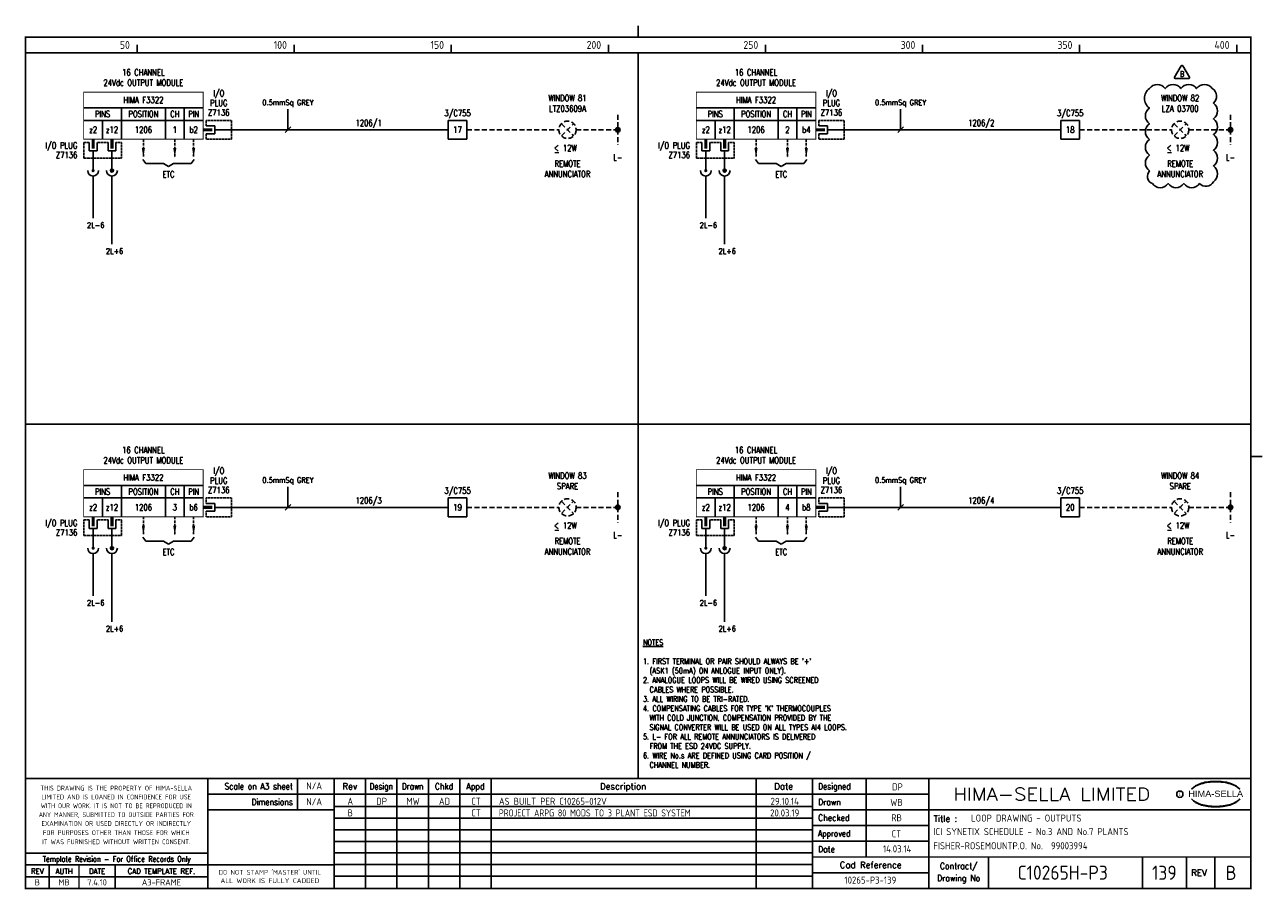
# Model space of a CAD drawing. Extents: x 14 to 408, y 0 to 275.
import ezdxf
from ezdxf.enums import TextEntityAlignment as Align

# ---------------------------------------------------------------- set-up
doc = ezdxf.new("R2010")
doc.units = 0
doc.header["$LTSCALE"] = 0.25
doc.header["$MEASUREMENT"] = 0
doc.linetypes.add('HIDDEN2', pattern=[4.7625, 3.175, -1.5875])
doc.layers.get('0').update_dxf_attribs({"color": 41, "linetype": 'CONTINUOUS'})
for name, color, linetype in [('00-DRG_FRAME', 12, 'CONTINUOUS'), ('01-DRAW', 7, 'CONTINUOUS'), ('02-TEXT', 2, 'CONTINUOUS'), ('051-TEXT', 2, 'CONTINUOUS'), ('117', 7, 'CONTINUOUS'), ('117-TEXT', 2, 'CONTINUOUS'), ('DIM', 3, 'CONTINUOUS'), ('LAB', 2, 'CONTINUOUS'), ('RACK', 2, 'CONTINUOUS'), ('SLOT', 2, 'CONTINUOUS'), ('SNA', 2, 'CONTINUOUS'), ('TEXT', 2, 'CONTINUOUS'), ('TPOL', 3, 'CONTINUOUS'), ('XR_FUNCTION', 2, 'CONTINUOUS'), ('XR_MAIN', 2, 'CONTINUOUS')]:
    doc.layers.add(name, color=color, linetype=linetype)
doc.styles.add('ARIAL', font='arial.ttf', dxfattribs={"height": 2.5})
doc.styles.add('CROSSREF', font='romans.shx', dxfattribs={"width": 0.8, "height": 2})
doc.styles.add('FUNCTION', font='ROMANS.shx', dxfattribs={"width": 0.8, "height": 2.5})
doc.styles.add('ISO', font='iso.shx')
doc.styles.add('PINS', font='ROMANS.shx', dxfattribs={"width": 0.8, "height": 2.5})
doc.styles.add('RACK', font='ROMANS.shx', dxfattribs={"width": 0.8, "height": 2.5})
doc.styles.add('ROMAND', font='ROMAND')
doc.styles.add('romans', font='romans.shx', dxfattribs={"width": 0.8, "height": 2.5})
doc.styles.add('SLOT', font='romans.shx', dxfattribs={"width": 0.8, "height": 2})
doc.styles.add('SYMBOL', font='ROMANS.shx', dxfattribs={"width": 0.8, "height": 20})

# ---------------------------------------------------------------- blocks, each defined once
blk = doc.blocks.new('A3-REVA')
at = {"layer": '051-TEXT', "style": 'ISO'}
for tag, p in [('DESIGNED', (292.01, 31.7)), ('A', (117.73, 27.28)), ('DES', (127.73, 27.28)), ('DRN', (137.73, 27.28)), ('CHKD', (147.73, 27.28)), ('APPD', (157.73, 27.28)), ('DATE', (256, 27.28)), ('DRAWN', (291.72, 26.77)), ('CHECKED', (291.72, 21.89)), ('APPD', (291.65, 16.79)), ('DATE', (291.92, 11.96))]:
    blk.add_attdef(tag, text='', height=2.25, dxfattribs=at).set_placement(p, align=Align.CENTER)
blk.add_attdef('DESCRIPTION', (165.03, 27.28), '', height=2.25, dxfattribs=at)
blk = doc.blocks.new('A3-TITLE')
at = {"layer": '051-TEXT', "style": 'ISO'}
blk.add_attdef('TITLE_1', (315.46, 21.78), '', height=2.25, dxfattribs=at)
for tag, p in [('DRGNO', (376.96, 3.24)), ('REV.', (398.2, 3.24))]:
    blk.add_attdef(tag, text='', height=4.5, dxfattribs=at).set_placement(p, align=Align.CENTER)
blk = doc.blocks.new('A3-CONTRACT')
at = {"layer": '051-TEXT', "color": 41, "style": 'ISO'}
for tag, height, p in [('SCALE', 2.25, (106.71, 31.82)), ('DIMS', 2.25, (106.71, 26.8)), ('CAD-REF', 2.25, (283.73, 1.84)), ('CONTRACT', 4.5, (344.94, 3.1))]:
    blk.add_attdef(tag, text='', height=height, dxfattribs=at).set_placement(p, align=Align.CENTER)
for tag, p in [('TITLE_2', (303.86, 17.28)), ('TITLE_3', (303.79, 12.78))]:
    blk.add_attdef(tag, p, '', height=2.25, dxfattribs=at)
blk = doc.blocks.new('F3322-01')
for p, q in [((-38, 7), (0, 7)), ((-26, 7), (-26, -3)), ((-12, 7), (-12, -3)), ((-6, 7), (-6, -3)), ((-38, 3), (0, 3)), ((-32, 3), (-32, -3)), ((1, 1.25), (3.75, 1.25)), ((3.75, 1.25), (3.75, -1.25)), ((3.75, 0), (9, 0)), ((3.75, -1.25), (1, -1.25)), ((-36.25, -4), (-36.25, -6.75)), ((-36.25, -6.75), (-33.75, -6.75)), ((-35, -6.75), (-35, -9)), ((-33.75, -6.75), (-33.75, -4)), ((-30.25, -4), (-30.25, -6.75)), ((-30.25, -6.75), (-27.75, -6.75)), ((-29, -6.75), (-29, -9)), ((-27.75, -6.75), (-27.75, -4))]:
    blk.add_line(p, q)
at = {"const_width": 0.3}
blk.add_lwpolyline([(0, -3), (-38, -3), (-38, 12), (0, 12)], close=True, dxfattribs=at)
blk.add_lwpolyline([(3, 0, 1, 1, 0), (0, 0, 0.5, 0.5, 0)], format="xyseb")
at = {"color": 3, "linetype": 'HIDDEN2', "ltscale": 0.4}
for points in [[(1, 1.25), (1, 3), (9, 3), (9, -3), (1, -3), (1, -1.25)], [(-36.25, -4), (-38, -4), (-38, -9), (-26, -9), (-26, -4), (-27.75, -4)], [(-30.25, -4), (-33.75, -4)]]:
    blk.add_lwpolyline(points, dxfattribs=at)
at = {"const_width": 1}
for points in [[(-35, -6), (-35, -3)], [(-29, -6), (-29, -3)]]:
    blk.add_lwpolyline(points, dxfattribs=at)
at = {"layer": 'LAB', "style": 'PINS', "width": 0.8, "flags": 1}
blk.add_attdef('LAB1', text='', height=1.5, dxfattribs=at).set_placement((-41, -1), align=Align.RIGHT)
at = {"layer": 'RACK', "style": 'RACK', "width": 0.8}
blk.add_attdef('SLOT', text='', height=2, dxfattribs=at).set_placement((-19, 0), align=Align.MIDDLE)
at = {"layer": 'SLOT', "style": 'SLOT', "width": 0.8}
blk.add_attdef('ADD1', text='', height=2, dxfattribs=at).set_placement((-9, 0), align=Align.MIDDLE)
at = {"layer": 'SNA', "style": 'SYMBOL', "width": 0.8, "flags": 1}
blk.add_attdef('SNA', text='', height=1.5, dxfattribs=at).set_placement((-41, 5), align=Align.RIGHT)
at = {"layer": 'TEXT', "style": 'romans', "width": 0.8}
for s, p in [('24Vdc OUTPUT MODULE', (-19, 14)), ('16 CHANNEL', (-19, 17.25))]:
    blk.add_text(s, height=2, dxfattribs=at).set_placement(p, align=Align.CENTER)
for s, p in [('I/O', (5, 11.5)), ('HIMA F3322', (-19, 9.5)), ('PLUG', (5, 8.5)), ('PINS', (-32, 5)), ('POSITION', (-19, 5)), ('CH', (-9, 5)), ('PIN', (-3, 5)), ('Z7136', (5, 5.5)), ('z2', (-35, 0)), ('z12', (-29, 0)), ('b2', (-3, 0))]:
    blk.add_text(s, height=2, dxfattribs=at).set_placement(p, align=Align.MIDDLE)
for s, p in [('I/O PLUG', (-40, -5)), ('Z7136', (-40, -8))]:
    blk.add_text(s, height=2, dxfattribs=at).set_placement(p, align=Align.MIDDLE_RIGHT)
at = {"layer": 'TPOL', "color": 2, "style": 'PINS', "width": 0.8}
blk.add_attdef('CN1', text='', height=2, dxfattribs=at).set_placement((-3, 0), align=Align.MIDDLE)
at = {"layer": 'TPOL', "style": 'PINS', "width": 0.8, "flags": 1}
blk.add_attdef('CN2', text='', height=1, dxfattribs=at).set_placement((9, 0), align=Align.MIDDLE_RIGHT)
for tag, p in [('CN3', (-35, -9)), ('CN4', (-29, -9))]:
    blk.add_attdef(tag, text='', height=1, dxfattribs=at).set_placement(p, align=Align.BOTTOM_CENTER)
at = {"layer": 'XR_FUNCTION', "style": 'FUNCTION', "width": 0.8, "flags": 1}
blk.add_attdef('XR_FUNCTION', text='', height=1.5, dxfattribs=at).set_placement((-41, 7), align=Align.RIGHT)
at = {"layer": 'XR_MAIN', "style": 'CROSSREF', "width": 0.8, "flags": 1}
blk.add_attdef('XR_MAIN', text='', height=1.5, dxfattribs=at).set_placement((-41, 1), align=Align.RIGHT)
blk = doc.blocks.new('DOT')
for radius in [0.75, 0.65, 0.55, 0.45, 0.35, 0.25, 0.15, 0.05]:
    blk.add_circle((0, 0), radius)
blk = doc.blocks.new('F3322-02')
for p, q in [((-38, 7), (0, 7)), ((-26, 7), (-26, -3)), ((-12, 7), (-12, -3)), ((-6, 7), (-6, -3)), ((-38, 3), (0, 3)), ((-32, 3), (-32, -3)), ((1, 1.25), (3.75, 1.25)), ((3.75, 1.25), (3.75, -1.25)), ((3.75, 0), (9, 0)), ((3.75, -1.25), (1, -1.25)), ((-36.25, -4), (-36.25, -6.75)), ((-36.25, -6.75), (-33.75, -6.75)), ((-35, -6.75), (-35, -9)), ((-33.75, -6.75), (-33.75, -4)), ((-30.25, -4), (-30.25, -6.75)), ((-30.25, -6.75), (-27.75, -6.75)), ((-29, -6.75), (-29, -9)), ((-27.75, -6.75), (-27.75, -4))]:
    blk.add_line(p, q)
at = {"const_width": 0.3}
blk.add_lwpolyline([(0, -3), (-38, -3), (-38, 12), (0, 12)], close=True, dxfattribs=at)
blk.add_lwpolyline([(3, 0, 1, 1, 0), (0, 0, 0.5, 0.5, 0)], format="xyseb")
at = {"color": 3, "linetype": 'HIDDEN2', "ltscale": 0.4}
for points in [[(1, 1.25), (1, 3), (9, 3), (9, -3), (1, -3), (1, -1.25)], [(-36.25, -4), (-38, -4), (-38, -9), (-26, -9), (-26, -4), (-27.75, -4)], [(-30.25, -4), (-33.75, -4)]]:
    blk.add_lwpolyline(points, dxfattribs=at)
at = {"const_width": 1}
for points in [[(-35, -6), (-35, -3)], [(-29, -6), (-29, -3)]]:
    blk.add_lwpolyline(points, dxfattribs=at)
at = {"layer": 'LAB', "style": 'PINS', "width": 0.8, "flags": 1}
blk.add_attdef('LAB1', text='', height=1.5, dxfattribs=at).set_placement((-41, -1), align=Align.RIGHT)
at = {"layer": 'RACK', "style": 'RACK', "width": 0.8}
blk.add_attdef('SLOT', text='', height=2, dxfattribs=at).set_placement((-19, 0), align=Align.MIDDLE)
at = {"layer": 'SLOT', "style": 'SLOT', "width": 0.8}
blk.add_attdef('ADD1', text='', height=2, dxfattribs=at).set_placement((-9, 0), align=Align.MIDDLE)
at = {"layer": 'SNA', "style": 'SYMBOL', "width": 0.8, "flags": 1}
blk.add_attdef('SNA', text='', height=1.5, dxfattribs=at).set_placement((-41, 5), align=Align.RIGHT)
at = {"layer": 'TEXT', "style": 'romans', "width": 0.8}
for s, p in [('24Vdc OUTPUT MODULE', (-19, 14)), ('16 CHANNEL', (-19, 17.25))]:
    blk.add_text(s, height=2, dxfattribs=at).set_placement(p, align=Align.CENTER)
for s, p in [('I/O', (5, 11.5)), ('HIMA F3322', (-19, 9.5)), ('PLUG', (5, 8.5)), ('PINS', (-32, 5)), ('POSITION', (-19, 5)), ('CH', (-9, 5)), ('PIN', (-3, 5)), ('Z7136', (5, 5.5)), ('z2', (-35, 0)), ('z12', (-29, 0)), ('b4', (-3, 0))]:
    blk.add_text(s, height=2, dxfattribs=at).set_placement(p, align=Align.MIDDLE)
for s, p in [('I/O PLUG', (-40, -5)), ('Z7136', (-40, -8))]:
    blk.add_text(s, height=2, dxfattribs=at).set_placement(p, align=Align.MIDDLE_RIGHT)
at = {"layer": 'TPOL', "color": 2, "style": 'PINS', "width": 0.8}
blk.add_attdef('CN1', text='', height=2, dxfattribs=at).set_placement((-3, 0), align=Align.MIDDLE)
at = {"layer": 'TPOL', "style": 'PINS', "width": 0.8, "flags": 1}
blk.add_attdef('CN2', text='', height=1, dxfattribs=at).set_placement((9, 0), align=Align.MIDDLE_RIGHT)
for tag, p in [('CN3', (-35, -9)), ('CN4', (-29, -9))]:
    blk.add_attdef(tag, text='', height=1, dxfattribs=at).set_placement(p, align=Align.BOTTOM_CENTER)
at = {"layer": 'XR_FUNCTION', "style": 'FUNCTION', "width": 0.8, "flags": 1}
blk.add_attdef('XR_FUNCTION', text='', height=1.5, dxfattribs=at).set_placement((-41, 7), align=Align.RIGHT)
at = {"layer": 'XR_MAIN', "style": 'CROSSREF', "width": 0.8, "flags": 1}
blk.add_attdef('XR_MAIN', text='', height=1.5, dxfattribs=at).set_placement((-41, 1), align=Align.RIGHT)
blk = doc.blocks.new('F3322-03')
for p, q in [((-38, 7), (0, 7)), ((-26, 7), (-26, -3)), ((-12, 7), (-12, -3)), ((-6, 7), (-6, -3)), ((-38, 3), (0, 3)), ((-32, 3), (-32, -3)), ((1, 1.25), (3.75, 1.25)), ((3.75, 1.25), (3.75, -1.25)), ((3.75, 0), (9, 0)), ((3.75, -1.25), (1, -1.25)), ((-36.25, -4), (-36.25, -6.75)), ((-36.25, -6.75), (-33.75, -6.75)), ((-35, -6.75), (-35, -9)), ((-33.75, -6.75), (-33.75, -4)), ((-30.25, -4), (-30.25, -6.75)), ((-30.25, -6.75), (-27.75, -6.75)), ((-29, -6.75), (-29, -9)), ((-27.75, -6.75), (-27.75, -4))]:
    blk.add_line(p, q)
at = {"const_width": 0.3}
blk.add_lwpolyline([(0, -3), (-38, -3), (-38, 12), (0, 12)], close=True, dxfattribs=at)
blk.add_lwpolyline([(3, 0, 1, 1, 0), (0, 0, 0.5, 0.5, 0)], format="xyseb")
at = {"color": 3, "linetype": 'HIDDEN2', "ltscale": 0.4}
for points in [[(1, 1.25), (1, 3), (9, 3), (9, -3), (1, -3), (1, -1.25)], [(-36.25, -4), (-38, -4), (-38, -9), (-26, -9), (-26, -4), (-27.75, -4)], [(-30.25, -4), (-33.75, -4)]]:
    blk.add_lwpolyline(points, dxfattribs=at)
at = {"const_width": 1}
for points in [[(-35, -6), (-35, -3)], [(-29, -6), (-29, -3)]]:
    blk.add_lwpolyline(points, dxfattribs=at)
at = {"layer": 'LAB', "style": 'PINS', "width": 0.8, "flags": 1}
blk.add_attdef('LAB1', text='', height=1.5, dxfattribs=at).set_placement((-41, -1), align=Align.RIGHT)
at = {"layer": 'RACK', "style": 'RACK', "width": 0.8}
blk.add_attdef('SLOT', text='', height=2, dxfattribs=at).set_placement((-19, 0), align=Align.MIDDLE)
at = {"layer": 'SLOT', "style": 'SLOT', "width": 0.8}
blk.add_attdef('ADD1', text='', height=2, dxfattribs=at).set_placement((-9, 0), align=Align.MIDDLE)
at = {"layer": 'SNA', "style": 'SYMBOL', "width": 0.8, "flags": 1}
blk.add_attdef('SNA', text='', height=1.5, dxfattribs=at).set_placement((-41, 5), align=Align.RIGHT)
at = {"layer": 'TEXT', "style": 'romans', "width": 0.8}
for s, p in [('24Vdc OUTPUT MODULE', (-19, 14)), ('16 CHANNEL', (-19, 17.25))]:
    blk.add_text(s, height=2, dxfattribs=at).set_placement(p, align=Align.CENTER)
for s, p in [('I/O', (5, 11.5)), ('HIMA F3322', (-19, 9.5)), ('PLUG', (5, 8.5)), ('PINS', (-32, 5)), ('POSITION', (-19, 5)), ('CH', (-9, 5)), ('PIN', (-3, 5)), ('Z7136', (5, 5.5)), ('z2', (-35, 0)), ('z12', (-29, 0)), ('b6', (-3, 0))]:
    blk.add_text(s, height=2, dxfattribs=at).set_placement(p, align=Align.MIDDLE)
for s, p in [('I/O PLUG', (-40, -5)), ('Z7136', (-40, -8))]:
    blk.add_text(s, height=2, dxfattribs=at).set_placement(p, align=Align.MIDDLE_RIGHT)
at = {"layer": 'TPOL', "color": 2, "style": 'PINS', "width": 0.8}
blk.add_attdef('CN1', text='', height=2, dxfattribs=at).set_placement((-3, 0), align=Align.MIDDLE)
at = {"layer": 'TPOL', "style": 'PINS', "width": 0.8, "flags": 1}
blk.add_attdef('CN2', text='', height=1, dxfattribs=at).set_placement((9, 0), align=Align.MIDDLE_RIGHT)
for tag, p in [('CN3', (-35, -9)), ('CN4', (-29, -9))]:
    blk.add_attdef(tag, text='', height=1, dxfattribs=at).set_placement(p, align=Align.BOTTOM_CENTER)
at = {"layer": 'XR_FUNCTION', "style": 'FUNCTION', "width": 0.8, "flags": 1}
blk.add_attdef('XR_FUNCTION', text='', height=1.5, dxfattribs=at).set_placement((-41, 7), align=Align.RIGHT)
at = {"layer": 'XR_MAIN', "style": 'CROSSREF', "width": 0.8, "flags": 1}
blk.add_attdef('XR_MAIN', text='', height=1.5, dxfattribs=at).set_placement((-41, 1), align=Align.RIGHT)
blk = doc.blocks.new('F3322-04')
for p, q in [((-38, 7), (0, 7)), ((-26, 7), (-26, -3)), ((-12, 7), (-12, -3)), ((-6, 7), (-6, -3)), ((-38, 3), (0, 3)), ((-32, 3), (-32, -3)), ((1, 1.25), (3.75, 1.25)), ((3.75, 1.25), (3.75, -1.25)), ((3.75, 0), (9, 0)), ((3.75, -1.25), (1, -1.25)), ((-36.25, -4), (-36.25, -6.75)), ((-36.25, -6.75), (-33.75, -6.75)), ((-35, -6.75), (-35, -9)), ((-33.75, -6.75), (-33.75, -4)), ((-30.25, -4), (-30.25, -6.75)), ((-30.25, -6.75), (-27.75, -6.75)), ((-29, -6.75), (-29, -9)), ((-27.75, -6.75), (-27.75, -4))]:
    blk.add_line(p, q)
at = {"const_width": 0.3}
blk.add_lwpolyline([(0, -3), (-38, -3), (-38, 12), (0, 12)], close=True, dxfattribs=at)
blk.add_lwpolyline([(3, 0, 1, 1, 0), (0, 0, 0.5, 0.5, 0)], format="xyseb")
at = {"color": 3, "linetype": 'HIDDEN2', "ltscale": 0.4}
for points in [[(1, 1.25), (1, 3), (9, 3), (9, -3), (1, -3), (1, -1.25)], [(-36.25, -4), (-38, -4), (-38, -9), (-26, -9), (-26, -4), (-27.75, -4)], [(-30.25, -4), (-33.75, -4)]]:
    blk.add_lwpolyline(points, dxfattribs=at)
at = {"const_width": 1}
for points in [[(-35, -6), (-35, -3)], [(-29, -6), (-29, -3)]]:
    blk.add_lwpolyline(points, dxfattribs=at)
at = {"layer": 'LAB', "style": 'PINS', "width": 0.8, "flags": 1}
blk.add_attdef('LAB1', text='', height=1.5, dxfattribs=at).set_placement((-41, -1), align=Align.RIGHT)
at = {"layer": 'RACK', "style": 'RACK', "width": 0.8}
blk.add_attdef('SLOT', text='', height=2, dxfattribs=at).set_placement((-19, 0), align=Align.MIDDLE)
at = {"layer": 'SLOT', "style": 'SLOT', "width": 0.8}
blk.add_attdef('ADD1', text='', height=2, dxfattribs=at).set_placement((-9, 0), align=Align.MIDDLE)
at = {"layer": 'SNA', "style": 'SYMBOL', "width": 0.8, "flags": 1}
blk.add_attdef('SNA', text='', height=1.5, dxfattribs=at).set_placement((-41, 5), align=Align.RIGHT)
at = {"layer": 'TEXT', "style": 'romans', "width": 0.8}
for s, p in [('24Vdc OUTPUT MODULE', (-19, 14)), ('16 CHANNEL', (-19, 17.25))]:
    blk.add_text(s, height=2, dxfattribs=at).set_placement(p, align=Align.CENTER)
for s, p in [('I/O', (5, 11.5)), ('HIMA F3322', (-19, 9.5)), ('PLUG', (5, 8.5)), ('PINS', (-32, 5)), ('POSITION', (-19, 5)), ('CH', (-9, 5)), ('PIN', (-3, 5)), ('Z7136', (5, 5.5)), ('z2', (-35, 0)), ('z12', (-29, 0)), ('b8', (-3, 0))]:
    blk.add_text(s, height=2, dxfattribs=at).set_placement(p, align=Align.MIDDLE)
for s, p in [('I/O PLUG', (-40, -5)), ('Z7136', (-40, -8))]:
    blk.add_text(s, height=2, dxfattribs=at).set_placement(p, align=Align.MIDDLE_RIGHT)
at = {"layer": 'TPOL', "color": 2, "style": 'PINS', "width": 0.8}
blk.add_attdef('CN1', text='', height=2, dxfattribs=at).set_placement((-3, 0), align=Align.MIDDLE)
at = {"layer": 'TPOL', "style": 'PINS', "width": 0.8, "flags": 1}
blk.add_attdef('CN2', text='', height=1, dxfattribs=at).set_placement((9, 0), align=Align.MIDDLE_RIGHT)
for tag, p in [('CN3', (-35, -9)), ('CN4', (-29, -9))]:
    blk.add_attdef(tag, text='', height=1, dxfattribs=at).set_placement(p, align=Align.BOTTOM_CENTER)
at = {"layer": 'XR_FUNCTION', "style": 'FUNCTION', "width": 0.8, "flags": 1}
blk.add_attdef('XR_FUNCTION', text='', height=1.5, dxfattribs=at).set_placement((-41, 7), align=Align.RIGHT)
at = {"layer": 'XR_MAIN', "style": 'CROSSREF', "width": 0.8, "flags": 1}
blk.add_attdef('XR_MAIN', text='', height=1.5, dxfattribs=at).set_placement((-41, 1), align=Align.RIGHT)
blk = doc.blocks.new('A3-REVB')
at = {"layer": '051-TEXT', "style": 'ISO'}
for tag, p in [('A', (124.85, -20.36)), ('DES', (134.85, -20.36)), ('DRN', (144.85, -20.36)), ('CHKD', (154.85, -20.36)), ('APPD', (164.85, -20.36)), ('DATE', (263.12, -20.36))]:
    blk.add_attdef(tag, text='', height=2.25, dxfattribs=at).set_placement(p, align=Align.CENTER)
blk.add_attdef('DESCRIPTION', (172.15, -20.36), '', height=2.25, dxfattribs=at)
blk = doc.blocks.new('TRI-B')
at = {"layer": '01-DRAW'}
blk.add_lwpolyline([(-0.26, 2.55), (-2.34, -1.05, 0.57735), (-2.08, -1.5), (2.08, -1.5, 0.57735), (2.34, -1.05), (0.26, 2.55, 0.57735)], format="xyb", close=True, dxfattribs=at)
at = {"layer": '02-TEXT', "color": 2, "style": 'romans', "width": 0.8}
blk.add_text('B', height=1.8, dxfattribs=at).set_placement((0, 0), align=Align.MIDDLE)

msp = doc.modelspace()

# ---------------------------------------------------------------- linework, layer by layer
at = {"layer": '00-DRG_FRAME'}
for p, q in [((50, 266.5), (50, 269)), ((100, 266.5), (100, 269)), ((150, 266.5), (150, 269)), ((200, 266.5), (200, 269)), ((250, 266.5), (250, 269)), ((300, 266.5), (300, 269)), ((350, 266.5), (350, 269)), ((400, 266.5), (400, 269)), ((101.01, 35.5), (101.01, 25.5)), ((122.7, 35.5), (122.7, 0.5)), ((132.7, 0.5), (132.7, 35.5)), ((142.7, 0.5), (142.7, 35.5)), ((152.7, 35.5), (152.7, 0.5)), ((162.7, 35.5), (162.7, 0.5)), ((247, 35.5), (247, 0.5)), ((282, 35.5), (282, 10.5)), ((265, 30.5), (302, 30.5)), ((265, 26.59), (112.7, 26.59)), ((302, 25.5), (265, 25.5)), ((265, 22.89), (112.7, 22.89)), ((265, 20.5), (302, 20.5)), ((265, 19.19), (112.7, 19.19)), ((265, 15.49), (112.7, 15.49)), ((302, 15.5), (265, 15.5)), ((265, 11.79), (112.7, 11.79)), ((265, 8.09), (112.7, 8.09)), ((321, 10.5), (321, 0.5)), ((370, 10.5), (370, 0.5)), ((384, 0.5), (384, 10.5)), ((393, 10.5), (393, 0.5)), ((72.5, 4.25), (14.5, 4.25)), ((265, 4.39), (112.7, 4.39)), ((302, 5.5), (265, 5.5))]:
    msp.add_line(p, q, dxfattribs=at)
at = {"layer": '00-DRG_FRAME', "const_width": 0.5}
for points in [[(209.5, 271.5), (209.5, 275.18)], [(209.5, 271.5), (209.5, 275.18)], [(14.5, 266.5), (404.5, 266.5)], [(209.5, 35.5), (209.5, 266.5)], [(14.5, 148.31), (404.5, 148.31)], [(404.5, 138), (408.18, 138)], [(404.5, 35.5), (14.5, 35.5)], [(72.5, 0.5), (72.5, 35.5)], [(112.7, 0.5), (112.7, 35.5)], [(265, 35.5), (265, 0.5)], [(302, 0.5), (302, 35.5)], [(265, 30.5), (72.5, 30.5)], [(112.7, 25.5), (72.5, 25.5)], [(404.5, 25.5), (302, 25.5)], [(14.5, 11.75), (72.5, 11.75)], [(14.5, 8), (72.5, 8)], [(22, 0.5), (22, 8)], [(31.5, 0.5), (31.5, 8)], [(43, 0.5), (43, 8)], [(112.7, 8), (72.5, 8)], [(265, 10.5), (404.5, 10.5)]]:
    msp.add_lwpolyline(points, dxfattribs=at)
msp.add_lwpolyline([(14.5, 0.5), (404.5, 0.5), (404.5, 271.5), (14.5, 271.5)], close=True, dxfattribs=at)
at = {"layer": '00-DRG_FRAME', "color": 3}
msp.add_circle((381.88, 30.5), 1, dxfattribs=at)
for centre, radius, start, end in [((390.6, 26.83), 7.24, 106.0532, 133.5024), ((390.88, 27.01), 7.3, 130.419, 136.057), ((390.11, 28.1), 5.98, 122.244, 131.6154), ((389.75, 28.78), 5.21, 111.8206, 122.8668), ((391.78, 24.7), 9.76, 107.5931, 113.9452), ((393.1, 18.5), 15.94, 89.2698, 106.3911), ((392.1, 23.52), 10.99, 96.0146, 107.3203), ((393.29, 16.31), 18.28, 92.8917, 97.3734), ((393.24, 18.86), 15.73, 89.7805, 93.1738), ((393.36, 18.86), 15.73, 86.8262, 90.2195), ((393.51, 18.5), 15.94, 73.6089, 90.7302), ((393.31, 16.31), 18.28, 82.6266, 87.1083), ((394.51, 23.52), 10.99, 72.6797, 83.9854), ((394.83, 24.7), 9.76, 66.0548, 72.4069), ((396, 26.83), 7.24, 46.4976, 73.9468), ((396.85, 28.78), 5.21, 57.1332, 68.1794), ((396.49, 28.1), 5.98, 48.3846, 57.756), ((395.73, 27.01), 7.3, 43.943, 49.581), ((390.88, 34.04), 7.3, 223.943, 229.581), ((390.6, 34.23), 7.24, 226.4976, 253.9468), ((390.11, 32.96), 5.98, 228.3846, 237.756), ((389.75, 32.28), 5.21, 237.1332, 248.1794), ((396, 34.23), 7.24, 286.0532, 313.5024), ((396.85, 32.28), 5.21, 291.8206, 302.8668), ((396.49, 32.96), 5.98, 302.244, 311.6154), ((395.73, 34.04), 7.3, 310.419, 316.057), ((391.78, 36.36), 9.76, 246.0548, 252.4069), ((393.1, 42.56), 15.94, 253.6089, 270.7302), ((392.1, 37.54), 10.99, 252.6797, 263.9854), ((393.29, 44.75), 18.28, 262.6266, 267.1083), ((393.24, 42.19), 15.73, 266.8262, 270.2195), ((393.51, 42.56), 15.94, 269.2698, 286.3911), ((393.36, 42.19), 15.73, 269.7805, 273.1738), ((393.31, 44.75), 18.28, 272.8917, 277.3734), ((394.51, 37.54), 10.99, 276.0146, 287.3203), ((394.83, 36.36), 9.76, 287.5931, 293.9452)]:
    msp.add_arc(centre, radius, start, end, dxfattribs=at)
at = {"layer": '01-DRAW'}
for p, q in [((149, 245), (155, 245)), ((149, 239), (149, 245)), ((155, 245), (155, 239)), ((344, 245), (350, 245)), ((344, 239), (344, 245)), ((350, 245), (350, 239)), ((149, 242), (80, 242)), ((344, 242), (275, 242)), ((155, 239), (149, 239)), ((350, 239), (344, 239)), ((36, 233), (36, 229)), ((42, 233), (42, 229)), ((231, 233), (231, 229)), ((237, 233), (237, 229)), ((51.8, 232.55), (52.77, 231.26)), ((52.77, 231.26), (58.38, 231.26)), ((58.38, 231.26), (60, 230.29)), ((61.62, 231.26), (60, 230.29)), ((61.62, 231.26), (67.23, 231.26)), ((68.2, 232.55), (67.23, 231.26)), ((246.8, 232.55), (247.77, 231.26)), ((247.77, 231.26), (253.38, 231.26)), ((253.38, 231.26), (255, 230.29)), ((256.62, 231.26), (255, 230.29)), ((256.62, 231.26), (262.23, 231.26)), ((263.2, 232.55), (262.23, 231.26)), ((36, 227.27), (36, 213.87)), ((42, 227.27), (42, 205.61)), ((42, 227.27), (42, 205.61)), ((231, 227.27), (231, 213.87)), ((237, 227.27), (237, 205.61)), ((237, 227.27), (237, 205.61)), ((149, 124.81), (155, 124.81)), ((149, 118.81), (149, 124.81)), ((155, 124.81), (155, 118.81)), ((344, 124.81), (350, 124.81)), ((344, 118.81), (344, 124.81)), ((350, 124.81), (350, 118.81)), ((149, 121.81), (80, 121.81)), ((155, 118.81), (149, 118.81)), ((344, 121.81), (275, 121.81)), ((350, 118.81), (344, 118.81)), ((36, 112.81), (36, 108.81)), ((42, 112.81), (42, 108.81)), ((51.8, 112.36), (52.77, 111.06)), ((52.77, 111.06), (58.38, 111.06)), ((58.38, 111.06), (60, 110.09)), ((61.62, 111.06), (60, 110.09)), ((61.62, 111.06), (67.23, 111.06)), ((68.2, 112.36), (67.23, 111.06)), ((231, 112.81), (231, 108.81)), ((237, 112.81), (237, 108.81)), ((246.8, 112.36), (247.77, 111.06)), ((247.77, 111.06), (253.38, 111.06)), ((253.38, 111.06), (255, 110.09)), ((256.62, 111.06), (255, 110.09)), ((256.62, 111.06), (262.23, 111.06)), ((263.2, 112.36), (262.23, 111.06)), ((36, 107.08), (36, 93.68)), ((42, 107.08), (42, 85.42)), ((42, 107.08), (42, 85.42)), ((231, 107.08), (231, 93.68)), ((237, 107.08), (237, 85.42)), ((237, 107.08), (237, 85.42))]:
    msp.add_line(p, q, dxfattribs=at)
at = {"layer": '01-DRAW', "color": 0, "linetype": 'HIDDEN2', "ltscale": 2}
for p, q in [((203, 246.8), (203, 237.2)), ((398, 246.8), (398, 237.2)), ((155, 242), (184.25, 242)), ((185.06, 240.06), (188.94, 243.94)), ((185.06, 243.94), (188.94, 240.06)), ((189.75, 242), (203, 242)), ((350, 242), (379.25, 242)), ((380.06, 240.06), (383.94, 243.94)), ((380.06, 243.94), (383.94, 240.06)), ((384.75, 242), (398, 242)), ((203, 126.61), (203, 117.01)), ((398, 126.61), (398, 117.01)), ((185.06, 119.86), (188.94, 123.75)), ((185.06, 123.75), (188.94, 119.86)), ((380.06, 119.86), (383.94, 123.75)), ((380.06, 123.75), (383.94, 119.86)), ((155, 121.81), (184.25, 121.81)), ((189.75, 121.81), (203, 121.81)), ((350, 121.81), (379.25, 121.81)), ((384.75, 121.81), (398, 121.81))]:
    msp.add_line(p, q, dxfattribs=at)
at = {"layer": '01-DRAW', "linetype": 'HIDDEN2'}
for p, q in [((52, 239), (52, 233.17)), ((62, 239), (62, 233.17)), ((68, 239), (68, 233.17)), ((247, 239), (247, 233.17)), ((257, 239), (257, 233.17)), ((263, 239), (263, 233.17)), ((52, 118.81), (52, 112.98)), ((62, 118.81), (62, 112.98)), ((68, 118.81), (68, 112.98)), ((247, 118.81), (247, 112.98)), ((257, 118.81), (257, 112.98)), ((263, 118.81), (263, 112.98))]:
    msp.add_line(p, q, dxfattribs=at)
at = {"layer": '01-DRAW', "color": 6}
msp.add_lwpolyline([(372.22, 255.14, -0.520567), (377.22, 255.14, -0.520567), (382.22, 255.14, -0.520567), (387.22, 255.14, -0.520567), (392.22, 255.14, -0.520567), (392.55, 250.48, -0.520567), (392.55, 245.48, -0.520567), (392.55, 240.48, -0.520567), (392.55, 235.48, -0.520567), (392.55, 230.48, -0.520567), (392.55, 225.48, -0.520567), (388.16, 224.87, -0.520567), (383.16, 224.87, -0.520567), (378.16, 224.87, -0.520567), (373.16, 224.87, -0.520567), (372.22, 228.93, -0.520567), (372.22, 233.93, -0.520567), (372.22, 238.93, -0.520567), (372.22, 243.93, -0.520567), (372.22, 248.93, -0.520567)], format="xyb", close=True, dxfattribs=at)
at = {"layer": '01-DRAW', "const_width": 0.5}
for points in [[(35.75, 229, 1), (36.25, 229, 1)], [(41.75, 229, 1), (42.25, 229, 1)], [(230.75, 229, 1), (231.25, 229, 1)], [(236.75, 229, 1), (237.25, 229, 1)], [(35.75, 108.81, 1), (36.25, 108.81, 1)], [(41.75, 108.81, 1), (42.25, 108.81, 1)], [(230.75, 108.81, 1), (231.25, 108.81, 1)], [(236.75, 108.81, 1), (237.25, 108.81, 1)]]:
    msp.add_lwpolyline(points, format="xyb", close=True, dxfattribs=at)
at = {"layer": '01-DRAW', "color": 0, "linetype": 'HIDDEN2', "ltscale": 2}
for centre in [(187, 242), (382, 242), (187, 121.81), (382, 121.81)]:
    msp.add_circle(centre, 2.75, dxfattribs=at)
at = {"layer": '01-DRAW'}
for centre, radius in [((42, 229), 0.475), ((42, 229), 0.389), ((42, 229), 0.302), ((42, 229), 0.216), ((42, 229), 0.13), ((42, 229), 0.0432), ((237, 229), 0.475), ((237, 229), 0.389), ((237, 229), 0.302), ((237, 229), 0.216), ((237, 229), 0.13), ((237, 229), 0.0432), ((42, 108.81), 0.475), ((42, 108.81), 0.389), ((42, 108.81), 0.302), ((42, 108.81), 0.216), ((42, 108.81), 0.13), ((42, 108.81), 0.0432), ((237, 108.81), 0.475), ((237, 108.81), 0.389), ((237, 108.81), 0.302), ((237, 108.81), 0.216), ((237, 108.81), 0.13), ((237, 108.81), 0.0432)]:
    msp.add_circle(centre, radius, dxfattribs=at)
for centre in [(36, 229), (42, 229), (42, 229), (231, 229), (237, 229), (237, 229), (36, 108.81), (42, 108.81), (42, 108.81), (231, 108.81), (237, 108.81), (237, 108.81)]:
    msp.add_arc(centre, 1.73, 180, 0, dxfattribs=at)
for points in [[(52.5, 236.19), (51.5, 236.19), (52, 233.17)], [(62.5, 236.19), (61.5, 236.19), (62, 233.17)], [(68.5, 236.19), (67.5, 236.19), (68, 233.17)], [(247.5, 236.19), (246.5, 236.19), (247, 233.17)], [(257.5, 236.19), (256.5, 236.19), (257, 233.17)], [(263.5, 236.19), (262.5, 236.19), (263, 233.17)], [(52.5, 116), (51.5, 116), (52, 112.98)], [(62.5, 116), (61.5, 116), (62, 112.98)], [(68.5, 116), (67.5, 116), (68, 112.98)], [(247.5, 116), (246.5, 116), (247, 112.98)], [(257.5, 116), (256.5, 116), (257, 112.98)], [(263.5, 116), (262.5, 116), (263, 112.98)]]:
    msp.add_solid(points, dxfattribs=at)
at = {"layer": 'DIM'}
for p, q in [((98, 242), (98, 248.54)), ((293, 242), (293, 248.54)), ((97.1, 241.1), (98.9, 242.9)), ((292.1, 241.1), (293.9, 242.9)), ((98, 121.81), (98, 128.35)), ((293, 121.81), (293, 128.35)), ((97.1, 120.91), (98.9, 122.71)), ((292.1, 120.91), (293.9, 122.71))]:
    msp.add_line(p, q, dxfattribs=at)

# ---------------------------------------------------------------- block references
at = {"layer": '00-DRG_FRAME'}
for name, p, values in [('A3-CONTRACT', (-0.35, 0.19), {'TITLE_2': 'ICI SYNETIX SCHEDULE - No.3 AND No.7 PLANTS', 'TITLE_3': 'FISHER-ROSEMOUNTP.O. No.  99003994', 'CAD-REF': '10265-P3-139', 'CONTRACT': 'C10265H-P3', 'SCALE': 'N/A', 'DIMS': 'N/A'}), ('A3-REVB', (-7, 47.47), {'A': 'A', 'DES': 'DP', 'DRN': 'MW', 'CHKD': 'AD', 'APPD': 'CT', 'DESCRIPTION': 'AS BUILT PER C10265-012V', 'DATE': '29.10.14'}), ('A3-TITLE', (0, 0), {'TITLE_1': 'LOOP DRAWING - OUTPUTS', 'DRGNO': '139', 'REV.': 'B'})]:
    msp.add_blockref(name, p, dxfattribs=at).add_auto_attribs(values)
ref = msp.add_blockref('A3-REVA', (0, 0), dxfattribs=at)
ref.add_attrib('DESIGNED', 'DP', dxfattribs={"layer": '051-TEXT', "height": 2.25, "style": 'ISO'}).set_placement((292.01, 31.7), align=Align.CENTER)
ref.add_attrib('DRAWN', 'WB', dxfattribs={"layer": '051-TEXT', "height": 2.25, "style": 'ISO'}).set_placement((291.72, 26.77), align=Align.CENTER)
ref.add_attrib('CHECKED', 'RB', dxfattribs={"layer": '051-TEXT', "height": 2.25, "style": 'ISO'}).set_placement((291.72, 21.89), align=Align.CENTER)
ref.add_attrib('APPD', 'CT', dxfattribs={"layer": '051-TEXT', "height": 2.25, "style": 'ISO'}).set_placement((291.65, 16.79), align=Align.CENTER)
ref.add_attrib('DATE', '14.03.14', dxfattribs={"layer": '051-TEXT', "height": 2.25, "style": 'ISO'}).set_placement((291.92, 11.96), align=Align.CENTER)
ref = msp.add_blockref('A3-REVB', (-7, 43.77), dxfattribs=at)
ref.add_attrib('A', 'B', dxfattribs={"layer": '051-TEXT', "height": 2.25, "style": 'ISO', "width": 0.9}).set_placement((117.85, 23.41), align=Align.CENTER)
ref.add_attrib('APPD', 'CT', dxfattribs={"layer": '051-TEXT', "height": 2.25, "style": 'ISO'}).set_placement((157.85, 23.41), align=Align.CENTER)
ref.add_attrib('DESCRIPTION', 'PROJECT ARPG 80 MODS TO 3 PLANT ESD SYSTEM', (165.15, 23.41), dxfattribs={"layer": '051-TEXT', "height": 2.25, "style": 'ISO', "width": 0.9})
ref.add_attrib('DATE', '20.03.19', dxfattribs={"layer": '051-TEXT', "height": 2.25, "style": 'ISO'}).set_placement((256.12, 23.41), align=Align.CENTER)
at = {"layer": '01-DRAW', "color": 0}
msp.add_blockref('F3322-01', (71, 242), dxfattribs=at).add_auto_attribs({'CN1': 'b2', 'SLOT': '1206', 'ADD1': '1'})
at = {"layer": '01-DRAW'}
for name, p, values in [('F3322-02', (266, 242), {'CN1': 'b4', 'SLOT': '1206', 'ADD1': '2'}), ('F3322-03', (71, 121.81), {'CN1': 'b6', 'SLOT': '1206', 'ADD1': '3'}), ('F3322-04', (266, 121.81), {'CN1': 'b8', 'SLOT': '1206', 'ADD1': '4'})]:
    msp.add_blockref(name, p, dxfattribs=at).add_auto_attribs(values)
at = {"layer": '01-DRAW', "color": 6}
msp.add_blockref('TRI-B', (382.58, 259.78), dxfattribs=at)
at = {"layer": '117', "linetype": 'HIDDEN2', "xscale": 0.9600000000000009, "yscale": 0.9600000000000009, "zscale": 0.9600000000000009}
for p in [(203, 242), (398, 242), (203, 121.81), (398, 121.81)]:
    msp.add_blockref('DOT', p, dxfattribs=at)

# ---------------------------------------------------------------- texts
at = {"layer": '00-DRG_FRAME', "style": 'ISO'}
for s, p in [('50', (47.69, 267.75)), ('100', (97.69, 267.75)), ('150', (147.69, 267.75)), ('200', (197.69, 267.75)), ('250', (247.69, 267.75)), ('300', (297.69, 267.75)), ('350', (347.69, 267.75)), ('400', (397.69, 267.75))]:
    msp.add_text(s, height=2.5, dxfattribs=at).set_placement(p, align=Align.RIGHT)
at = {"layer": '00-DRG_FRAME', "color": 3, "style": 'ISO'}
for s, width, p in [('THIS DRAWING IS THE PROPERTY OF HIMA-SELLA', 0.9, (43.36, 32.44)), ("DO NOT STAMP 'MASTER' UNTIL", 0.95, (92.25, 5.79))]:
    msp.add_text(s, height=1.53, dxfattribs=dict(at, width=width)).set_placement(p, align=Align.MIDDLE)
at = {"layer": '00-DRG_FRAME', "color": 4, "style": 'ROMAND', "width": 0.87}
for s, p in [('Scale on A3 sheet', (99.54, 32)), ('Dimensions', (99.54, 27.01))]:
    msp.add_text(s, height=2, dxfattribs=at).set_placement(p, align=Align.RIGHT)
at = {"layer": '00-DRG_FRAME', "color": 4, "style": 'ROMAND'}
for s, p in [('Rev', (117.7, 32)), ('Description', (204.69, 32)), ('Date', (255.79, 32))]:
    msp.add_text(s, height=2, dxfattribs=at).set_placement(p, align=Align.CENTER)
for s, width, p in [('Design', 0.85, (127.7, 32)), ('Drawn', 0.85, (137.7, 32)), ('Chkd', 0.9, (147.7, 32)), ('Appd', 0.9, (157.7, 32))]:
    msp.add_text(s, height=2, dxfattribs=dict(at, width=width)).set_placement(p, align=Align.CENTER)
for s, width, p in [('Designed', 0.87, (266.75, 32)), ('Drawn', 0.9, (266.75, 27)), ('Checked', 0.9, (266.75, 22)), ('Approved', 0.85, (266.75, 17)), ('Date', 0.9, (266.75, 12))]:
    msp.add_text(s, height=2, dxfattribs=dict(at, width=width)).set_placement(p)
at = {"layer": '00-DRG_FRAME', "style": 'ROMAND', "width": 1.15}
msp.add_text('HIMA-SELLA LIMITED', height=4, dxfattribs=at).set_placement((341.1, 30.5), align=Align.MIDDLE)
at = {"layer": '00-DRG_FRAME', "style": 'ARIAL', "width": 1.05}
msp.add_text('HIMA-SELLA', height=2, dxfattribs=at).set_placement((393.3, 29.63), align=Align.CENTER)
at = {"layer": '00-DRG_FRAME', "color": 3, "style": 'ISO'}
for s, width, p in [('LIMITED AND IS LOANED IN CONFIDENCE FOR USE', 0.9, (43.36, 29.62)), ('WITH OUR WORK. IT IS NOT TO BE REPRODUCED IN', 0.87, (43.36, 26.81)), ('ANY MANNER, SUBMITTED TO OUTSIDE PARTIES FOR', 0.87, (43.36, 23.99)), ('EXAMINATION OR USED DIRECTLY OR INDIRECTLY', 0.9, (43.36, 21.18)), ('IT WAS FURNISHED WITHOUT WRITTEN CONSENT.', 0.9, (43.36, 15.35)), ('FOR PURPOSES OTHER THAN THOSE FOR WHICH', 0.9, (43.36, 18.27))]:
    msp.add_text(s, height=1.53, dxfattribs=dict(at, width=width)).set_placement(p, align=Align.MIDDLE_CENTER)
at = {"layer": '00-DRG_FRAME', "color": 3, "style": 'ISO', "width": 0.9}
msp.add_text('C', height=1, dxfattribs=at).set_placement((381.84, 30), align=Align.CENTER)
at = {"layer": '00-DRG_FRAME', "color": 4, "style": 'ROMAND'}
msp.add_text('Title :', height=2, dxfattribs=at).set_placement((303.5, 21.75))
for s, height, width, p in [('Template Revision - For Office Records Only', 1.8, 0.85, (43.5, 9.62)), ('Contract/', 2, 0.9, (311.5, 7.5)), ('REV', 1.8, 0.9, (18.25, 6)), ('AUTH', 1.8, 0.9, (26.75, 6)), ('DATE', 1.8, 0.9, (37.25, 6)), ('CAD TEMPLATE REF.', 1.8, 0.9, (57.75, 6)), ('Drawing No', 2, 0.9, (311.5, 3.5))]:
    msp.add_text(s, height=height, dxfattribs=dict(at, width=width)).set_placement(p, align=Align.MIDDLE)
for s, p in [('Cad Reference', (283.5, 8)), ('REV', (388, 5.5))]:
    msp.add_text(s, height=2, dxfattribs=at).set_placement(p, align=Align.MIDDLE)
at = {"layer": '00-DRG_FRAME', "color": 41, "style": 'ISO'}
for s, p in [('B', (18.25, 1.45)), ('MB', (26.75, 1.45)), ('7.4.10', (37.25, 1.45)), ('A3-FRAME', (57.75, 1.45))]:
    msp.add_text(s, height=2, dxfattribs=at).set_placement(p, align=Align.CENTER)
at = {"layer": '00-DRG_FRAME', "color": 3, "style": 'ISO'}
msp.add_text('ALL WORK IS FULLY CADDED', height=1.53, dxfattribs=at).set_placement((92.25, 2.98), align=Align.MIDDLE_CENTER)
at = {"layer": '01-DRAW', "color": 2, "style": 'romans', "width": 0.8}
for p in [(60, 226.83), (255, 226.83), (60, 106.64), (255, 106.64)]:
    msp.add_text('ETC', height=2, dxfattribs=at).set_placement(p, align=Align.CENTER)
at = {"layer": '01-DRAW', "style": 'romans', "width": 0.8}
for s, p in [('2L-6', (34.06, 210.76)), ('2L-6', (229.06, 210.76)), ('2L+6', (40.06, 202.5)), ('2L+6', (235.06, 202.5)), ('2L-6', (34.06, 90.56)), ('2L-6', (229.06, 90.56)), ('2L+6', (40.06, 82.31)), ('2L+6', (235.06, 82.31))]:
    msp.add_text(s, height=1.75, dxfattribs=at).set_placement(p)
at = {"layer": '01-DRAW', "char_height": 2, "attachment_point": 5, "style": 'romans'}
for s, insert in [('17', (152, 242)), ('18', (347, 242)), ('19', (152, 121.81)), ('20', (347, 121.81))]:
    msp.add_mtext_dynamic_manual_height_columns(s, width=6, gutter_width=12.5, heights=[5.95], dxfattribs=dict(at, insert=insert))
at = {"layer": '01-DRAW', "insert": (211.02, 79.72), "char_height": 1.8, "width": 80.9791, "attachment_point": 1, "style": 'romans'}
msp.add_mtext("{\\LNOTES\\P\\P}1. FIRST TERMINAL OR PAIR SHOULD ALWAYS BE '+'\\P  (ASK1 (50mA) ON ANLOGUE INPUT ONLY).\\P2. ANALOGUE LOOPS WILL BE WIRED USING SCREENED\\P  CABLES WHERE POSSIBLE.\\P3. ALL WIRING TO BE TRI-RATED.\\P4. COMPENSATING CABLES FOR TYPE 'K' THERMOCOUPLES \\P  WITH COLD JUNCTION. COMPENSATION PROVIDED BY THE\\P  SIGNAL CONVERTER WILL BE USED ON ALL TYPES AI4 LOOPS.\\P5. L- FOR ALL REMOTE ANNUNCIATORS IS DELIVERED \\P  FROM THE ESD 24VDC SUPPLY.\\P6. WIRE No.s ARE DEFINED USING CARD POSITION /\\P  CHANNEL NUMBER.          ", dxfattribs=at)
at = {"layer": '051-TEXT', "style": 'romans', "width": 0.8}
for s, p in [('3/C755', (152, 246.3)), ('3/C755', (347, 246.3)), ('1206/1', (123.68, 243.19)), ('1206/2', (318.68, 243.19)), ('3/C755', (152, 126.11)), ('3/C755', (347, 126.11)), ('1206/3', (123.68, 123)), ('1206/4', (318.68, 123))]:
    msp.add_text(s, height=2, dxfattribs=at).set_placement(p, align=Align.CENTER)
for p in [(203, 234.2), (398, 234.2), (203, 114.01), (398, 114.01)]:
    msp.add_text('L-', height=2, dxfattribs=at).set_placement(p, align=Align.TOP_CENTER)
at = {"layer": '117-TEXT', "style": 'SLOT', "width": 0.8}
for s, p in [('<', (182.68, 235.24)), ('12W', (185.54, 235.23)), ('<', (377.68, 235.24)), ('12W', (380.54, 235.23)), ('-', (182.68, 233.88)), ('-', (377.68, 233.88)), ('<', (182.68, 115.05)), ('-', (182.68, 113.69)), ('12W', (185.54, 115.04)), ('<', (377.68, 115.05)), ('-', (377.68, 113.69)), ('12W', (380.54, 115.04))]:
    msp.add_text(s, height=2, dxfattribs=at).set_placement(p)
at = {"layer": 'DIM', "style": 'romans', "width": 0.8}
for p in [(98, 249.81), (293, 249.81), (98, 129.61), (293, 129.61)]:
    msp.add_text('0.5mmSq GREY', height=1.75, dxfattribs=at).set_placement(p, align=Align.CENTER)
at = {"layer": 'TEXT', "color": 2, "char_height": 2, "width": 50, "style": 'romans'}
for s, insert, attachment_point in [('WINDOW 81\\PLTZ03609A', (187, 247.75), 8), ('WINDOW 82\\PLZA 03700', (382, 247.75), 8), ('REMOTE\\PANNUNCIATOR', (187, 232.25), 2), ('REMOTE\\PANNUNCIATOR', (382, 232.25), 2), ('WINDOW 83\\PSPARE', (187, 127.56), 8), ('WINDOW 84\\PSPARE', (382, 127.56), 8), ('REMOTE\\PANNUNCIATOR', (187, 112.06), 2), ('REMOTE\\PANNUNCIATOR', (382, 112.06), 2)]:
    msp.add_mtext(s, dxfattribs=dict(at, insert=insert, attachment_point=attachment_point))

doc.saveas('drawing.dxf')
